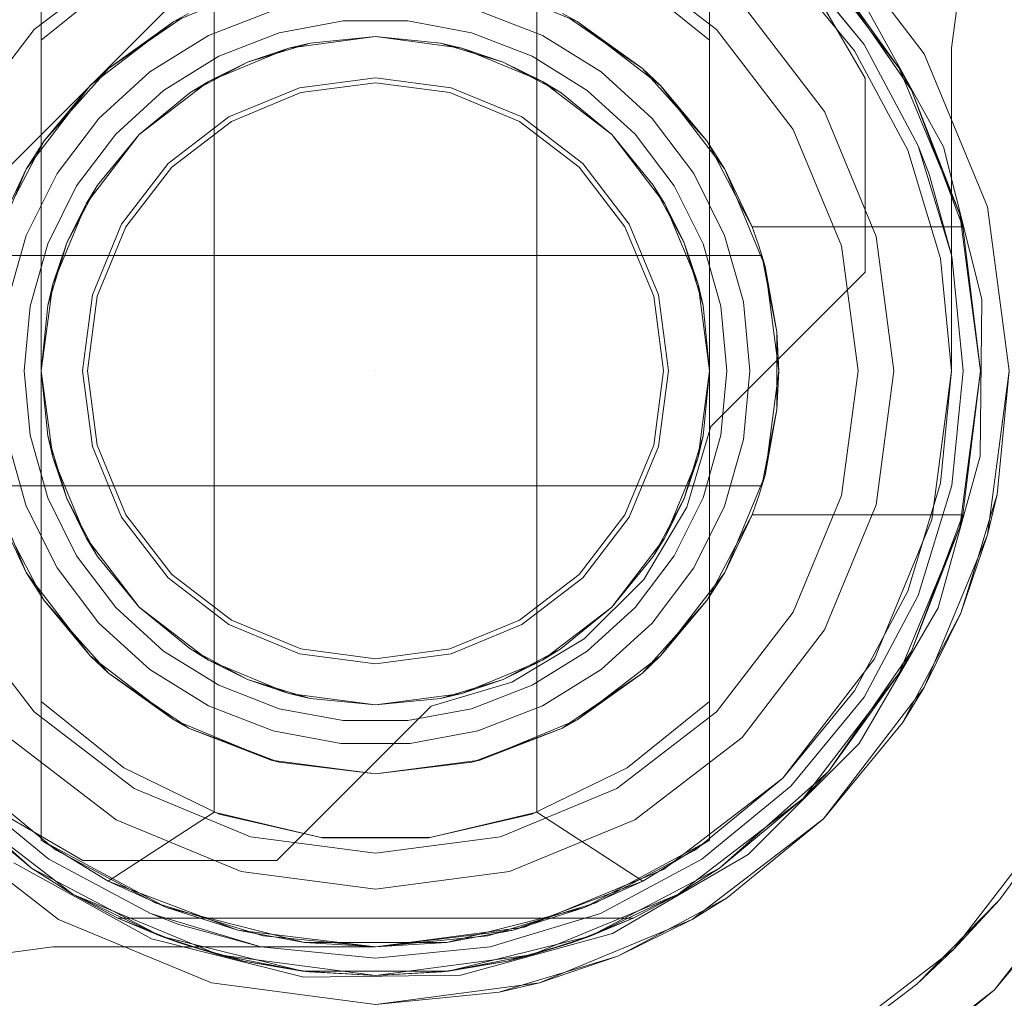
# Model space of a CAD drawing. Extents: x -740 to 300, y 62 to 1112.
# Tile 159 of 187: x 146.073 to 146.207, y 606.303 to 606.435. Entities that reach past the tile are written whole.
import ezdxf

# ---------------------------------------------------------------- set-up
doc = ezdxf.new("R2010")
doc.units = 0
doc.layers.get('0').update_dxf_attribs({"lineweight": 13})
doc.layers.add('ConnectionPoints-A06CPVDOL0', color=7, linetype='Continuous', lineweight=50)

# ---------------------------------------------------------------- blocks, each defined once
blk = doc.blocks.new('Referenz-A06CPVDQL0')
at = {"color": 251, "linetype": 'ByBlock', "lineweight": 13, "ltscale": 0.13, "true_color": 0x636363}
for p, q in [((146.03869, 606.38256), (146.12664, 606.47051)), ((146.03869, 606.38256), (146.12664, 606.47051)), ((146.17336, 606.45229), (146.18773, 606.42755)), ((146.17336, 606.45229), (146.18773, 606.42755)), ((146.19576, 606.43083), (146.1821, 606.44863)), ((146.20148, 606.44698), (146.19946, 606.43161)), ((146.19946, 606.43161), (146.20148, 606.44698)), ((146.19838, 606.41823), (146.18808, 606.43688)), ((146.19946, 606.43161), (146.19946, 606.38786)), ((146.19946, 606.38786), (146.19946, 606.43161)), ((146.19946, 606.43161), (146.19946, 606.43161)), ((146.20434, 606.41011), (146.19576, 606.43083)), ((146.18773, 606.42755), (146.18773, 606.40123)), ((146.18773, 606.42755), (146.18773, 606.40123)), ((146.18773, 606.42755), (146.18773, 606.42755)), ((146.20357, 606.39757), (146.19838, 606.41823)), ((146.20727, 606.38786), (146.20434, 606.41011)), ((146.18773, 606.40123), (146.1668, 606.3803)), ((146.18773, 606.40123), (146.1668, 606.3803)), ((146.18773, 606.40123), (146.18773, 606.40123)), ((146.20333, 606.37627), (146.20357, 606.39757)), ((146.19946, 606.38786), (146.1968, 606.36764)), ((146.1968, 606.36764), (146.19946, 606.38786)), ((146.19946, 606.38786), (146.19946, 606.38786)), ((146.20434, 606.36562), (146.20727, 606.38786)), ((146.1668, 606.3803), (146.16355, 606.36936)), ((146.1668, 606.3803), (146.16355, 606.36936)), ((146.1668, 606.3803), (146.1668, 606.3803)), ((146.19766, 606.35573), (146.20333, 606.37627)), ((146.16355, 606.36936), (146.15771, 606.35956)), ((146.16355, 606.36936), (146.15771, 606.35956)), ((146.1968, 606.36764), (146.18899, 606.3488)), ((146.18899, 606.3488), (146.1968, 606.36764)), ((146.19576, 606.34489), (146.20434, 606.36562)), ((146.15771, 606.35956), (146.14964, 606.35149)), ((146.15771, 606.35956), (146.14964, 606.35149)), ((146.18694, 606.33732), (146.19766, 606.35573)), ((146.14964, 606.35149), (146.13984, 606.34565)), ((146.14964, 606.35149), (146.13984, 606.34565)), ((146.18899, 606.3488), (146.17658, 606.33262)), ((146.17658, 606.33262), (146.18899, 606.3488)), ((146.13984, 606.34565), (146.1289, 606.34239)), ((146.13984, 606.34565), (146.1289, 606.34239)), ((146.1821, 606.3271), (146.19576, 606.34489)), ((146.1289, 606.34239), (146.10796, 606.32146)), ((146.1289, 606.34239), (146.10796, 606.32146)), ((146.1289, 606.34239), (146.1289, 606.34239)), ((146.17187, 606.32226), (146.18694, 606.33732)), ((146.08165, 606.32146), (146.05691, 606.33583)), ((146.08165, 606.32146), (146.05691, 606.33583)), ((146.17658, 606.33262), (146.1604, 606.3202)), ((146.1604, 606.3202), (146.17658, 606.33262)), ((146.22417, 606.32849), (146.2053, 606.30389)), ((146.06057, 606.3271), (146.07836, 606.31344)), ((146.1643, 606.31344), (146.1821, 606.3271)), ((146.15346, 606.31154), (146.17187, 606.32226)), ((146.2053, 606.30389), (146.22007, 606.32189)), ((146.07231, 606.32112), (146.09096, 606.31082)), ((146.10796, 606.32146), (146.08165, 606.32146)), ((146.08165, 606.32146), (146.08165, 606.32146)), ((146.10796, 606.32146), (146.08165, 606.32146)), ((146.10796, 606.32146), (146.10796, 606.32146)), ((146.1604, 606.3202), (146.14155, 606.3124)), ((146.14155, 606.3124), (146.1604, 606.3202)), ((146.07836, 606.31344), (146.09909, 606.30485)), ((146.14357, 606.30485), (146.1643, 606.31344)), ((146.14155, 606.3124), (146.12133, 606.30974)), ((146.12133, 606.30974), (146.14155, 606.3124)), ((146.13293, 606.30587), (146.15346, 606.31154)), ((146.09096, 606.31082), (146.11162, 606.30562)), ((146.06222, 606.30771), (146.07758, 606.30974)), ((146.07758, 606.30974), (146.06222, 606.30771)), ((146.07758, 606.30974), (146.07758, 606.30974)), ((146.12133, 606.30974), (146.07758, 606.30974)), ((146.07758, 606.30974), (146.12133, 606.30974)), ((146.12133, 606.30974), (146.12133, 606.30974)), ((146.11162, 606.30562), (146.13293, 606.30587)), ((146.09909, 606.30485), (146.12133, 606.30193)), ((146.12133, 606.30193), (146.14357, 606.30485)), ((146.2053, 606.30389), (146.18071, 606.28502)), ((146.18731, 606.28913), (146.2053, 606.30389))]:
    blk.add_line(p, q, dxfattribs=at)
at = {"color": 7, "linetype": 'ByBlock', "lineweight": 13, "ltscale": 0.13}
for p, q in [((146.07602, 606.4515), (146.07602, 606.43271)), ((146.07602, 606.32422), (146.07602, 606.4515)), ((146.16665, 606.43271), (146.16665, 606.4515)), ((146.16665, 606.4515), (146.16665, 606.32422)), ((146.09946, 606.44774), (146.09946, 606.32798)), ((146.14321, 606.32798), (146.14321, 606.44774)), ((146.17934, 606.44587), (146.19237, 606.42888)), ((146.19237, 606.42888), (146.17934, 606.44587)), ((146.19237, 606.42888), (146.18278, 606.44221)), ((146.18278, 606.44221), (146.19401, 606.42591)), ((146.19237, 606.42888), (146.18278, 606.44221)), ((146.19401, 606.42591), (146.18278, 606.44221)), ((146.08721, 606.44171), (146.07602, 606.43271)), ((146.09399, 606.43522), (146.10718, 606.44069)), ((146.13549, 606.44069), (146.14868, 606.43522)), ((146.16665, 606.43271), (146.15545, 606.44171)), ((146.10744, 606.43671), (146.0987, 606.43332)), ((146.14397, 606.43332), (146.13523, 606.43671)), ((146.09053, 606.43257), (146.09499, 606.43564)), ((146.09597, 606.43631), (146.09399, 606.43522)), ((146.10829, 606.4337), (146.11694, 606.43532)), ((146.10829, 606.4337), (146.11694, 606.43532)), ((146.11694, 606.43532), (146.12573, 606.43532)), ((146.11694, 606.43532), (146.12573, 606.43532)), ((146.12573, 606.43532), (146.13437, 606.4337)), ((146.12573, 606.43532), (146.13437, 606.4337)), ((146.14868, 606.43522), (146.14669, 606.43631)), ((146.14768, 606.43564), (146.15214, 606.43257)), ((146.08266, 606.42653), (146.09399, 606.43522)), ((146.09399, 606.43522), (146.08513, 606.42886)), ((146.14868, 606.43522), (146.16, 606.42653)), ((146.15753, 606.42886), (146.14868, 606.43522)), ((146.07602, 606.43271), (146.07602, 606.4052)), ((146.0987, 606.43332), (146.09073, 606.42839)), ((146.10009, 606.43052), (146.10829, 606.4337)), ((146.10009, 606.43052), (146.10829, 606.4337)), ((146.1096, 606.43163), (146.12133, 606.43318)), ((146.1096, 606.43163), (146.12133, 606.43318)), ((146.1096, 606.43163), (146.12133, 606.43318)), ((146.12133, 606.43318), (146.11249, 606.4323)), ((146.11249, 606.4323), (146.12133, 606.43318)), ((146.12133, 606.43318), (146.13306, 606.43163)), ((146.13017, 606.4323), (146.12133, 606.43318)), ((146.12133, 606.43318), (146.13017, 606.4323)), ((146.12133, 606.43318), (146.13306, 606.43163)), ((146.12133, 606.43318), (146.13306, 606.43163)), ((146.13437, 606.4337), (146.14257, 606.43052)), ((146.13437, 606.4337), (146.14257, 606.43052)), ((146.15194, 606.42839), (146.14397, 606.43332)), ((146.16665, 606.38786), (146.16665, 606.43271)), ((146.08513, 606.42886), (146.09053, 606.43257)), ((146.09868, 606.4271), (146.1096, 606.43163)), ((146.09868, 606.4271), (146.1096, 606.43163)), ((146.09868, 606.4271), (146.1096, 606.43163)), ((146.10399, 606.42973), (146.11249, 606.4323)), ((146.1096, 606.43163), (146.10399, 606.42973)), ((146.11249, 606.4323), (146.1096, 606.43163)), ((146.13306, 606.43163), (146.13017, 606.4323)), ((146.13017, 606.4323), (146.13867, 606.42973)), ((146.13867, 606.42973), (146.13306, 606.43163)), ((146.13306, 606.43163), (146.14399, 606.4271)), ((146.13306, 606.43163), (146.14399, 606.4271)), ((146.13306, 606.43163), (146.14399, 606.4271)), ((146.15214, 606.43257), (146.15753, 606.42886)), ((146.09261, 606.42589), (146.10009, 606.43052)), ((146.09261, 606.42589), (146.10009, 606.43052)), ((146.14257, 606.43052), (146.15005, 606.42589)), ((146.14257, 606.43052), (146.15005, 606.42589)), ((146.08513, 606.42886), (146.08266, 606.42653)), ((146.08394, 606.42751), (146.08513, 606.42886)), ((146.09616, 606.42554), (146.10399, 606.42973)), ((146.10399, 606.42973), (146.09868, 606.4271)), ((146.14399, 606.4271), (146.13867, 606.42973)), ((146.13867, 606.42973), (146.14651, 606.42554)), ((146.15753, 606.42886), (146.15872, 606.42751)), ((146.16, 606.42653), (146.15753, 606.42886)), ((146.19401, 606.42591), (146.19237, 606.42888)), ((146.19237, 606.42888), (146.20057, 606.40909)), ((146.19401, 606.42591), (146.19237, 606.42888)), ((146.20057, 606.40909), (146.19237, 606.42888)), ((146.08011, 606.42321), (146.08394, 606.42751)), ((146.09073, 606.42839), (146.0838, 606.42207)), ((146.15886, 606.42207), (146.15194, 606.42839)), ((146.15872, 606.42751), (146.16256, 606.42321)), ((146.07397, 606.41521), (146.08266, 606.42653)), ((146.08266, 606.42653), (146.07639, 606.41903)), ((146.08929, 606.4199), (146.09868, 606.4271)), ((146.08929, 606.4199), (146.09868, 606.4271)), ((146.08929, 606.4199), (146.09868, 606.4271)), ((146.09868, 606.4271), (146.09616, 606.42554)), ((146.14651, 606.42554), (146.14399, 606.4271)), ((146.14399, 606.4271), (146.15337, 606.4199)), ((146.14399, 606.4271), (146.15337, 606.4199)), ((146.14399, 606.4271), (146.15337, 606.4199)), ((146.16, 606.42653), (146.16869, 606.41521)), ((146.16627, 606.41903), (146.16, 606.42653)), ((146.08611, 606.41997), (146.09261, 606.42589)), ((146.08611, 606.41997), (146.09261, 606.42589)), ((146.09616, 606.42554), (146.08929, 606.4199)), ((146.08929, 606.4199), (146.09616, 606.42554)), ((146.15337, 606.4199), (146.14651, 606.42554)), ((146.14651, 606.42554), (146.15337, 606.4199)), ((146.15005, 606.42589), (146.15655, 606.41997)), ((146.15005, 606.42589), (146.15655, 606.41997)), ((146.20057, 606.40909), (146.19401, 606.42591)), ((146.19401, 606.42591), (146.201, 606.40739)), ((146.20057, 606.40909), (146.19401, 606.42591)), ((146.201, 606.40739), (146.19401, 606.42591)), ((146.07639, 606.41903), (146.08011, 606.42321)), ((146.0838, 606.42207), (146.07816, 606.4146)), ((146.16451, 606.4146), (146.15886, 606.42207)), ((146.16256, 606.42321), (146.16627, 606.41903)), ((146.08081, 606.41295), (146.08611, 606.41997)), ((146.08081, 606.41295), (146.08611, 606.41997)), ((146.08209, 606.41052), (146.08929, 606.4199)), ((146.08209, 606.41052), (146.08929, 606.4199)), ((146.08209, 606.41052), (146.08929, 606.4199)), ((146.08929, 606.4199), (146.08366, 606.41304)), ((146.08366, 606.41304), (146.08929, 606.4199)), ((146.15337, 606.4199), (146.16057, 606.41052)), ((146.15901, 606.41304), (146.15337, 606.4199)), ((146.15337, 606.4199), (146.15901, 606.41304)), ((146.15337, 606.4199), (146.16057, 606.41052)), ((146.15337, 606.4199), (146.16057, 606.41052)), ((146.15655, 606.41997), (146.16185, 606.41295)), ((146.15655, 606.41997), (146.16185, 606.41295)), ((146.07639, 606.41903), (146.07397, 606.41521)), ((146.07527, 606.4169), (146.07639, 606.41903)), ((146.16627, 606.41903), (146.1674, 606.4169)), ((146.16869, 606.41521), (146.16627, 606.41903)), ((146.0725, 606.41165), (146.07527, 606.4169)), ((146.1674, 606.4169), (146.17017, 606.41165)), ((146.06851, 606.40202), (146.07397, 606.41521)), ((146.07397, 606.41521), (146.07025, 606.40739)), ((146.07816, 606.4146), (146.07398, 606.40621)), ((146.16868, 606.40621), (146.16451, 606.4146)), ((146.16869, 606.41521), (146.17416, 606.40202)), ((146.17241, 606.40739), (146.16869, 606.41521)), ((146.07689, 606.40508), (146.08081, 606.41295)), ((146.07689, 606.40508), (146.08081, 606.41295)), ((146.07947, 606.4052), (146.08366, 606.41304)), ((146.08366, 606.41304), (146.08209, 606.41052)), ((146.16057, 606.41052), (146.15901, 606.41304)), ((146.15901, 606.41304), (146.1632, 606.4052)), ((146.16185, 606.41295), (146.16577, 606.40508)), ((146.16185, 606.41295), (146.16577, 606.40508)), ((146.17017, 606.41165), (146.17241, 606.40739)), ((146.07756, 606.39959), (146.08209, 606.41052)), ((146.07756, 606.39959), (146.08209, 606.41052)), ((146.07756, 606.39959), (146.08209, 606.41052)), ((146.08209, 606.41052), (146.07947, 606.4052)), ((146.1632, 606.4052), (146.16057, 606.41052)), ((146.16057, 606.41052), (146.1651, 606.39959)), ((146.16057, 606.41052), (146.1651, 606.39959)), ((146.16057, 606.41052), (146.1651, 606.39959)), ((146.201, 606.40739), (146.20057, 606.40909)), ((146.201, 606.40739), (146.20057, 606.40909)), ((146.20057, 606.40909), (146.20336, 606.38786)), ((146.20336, 606.38786), (146.20057, 606.40909)), ((146.17289, 606.4061), (146.17241, 606.40739)), ((146.17241, 606.40739), (146.201, 606.40739)), ((146.17241, 606.40739), (146.201, 606.40739)), ((146.17241, 606.40739), (146.17241, 606.40739)), ((146.20336, 606.38786), (146.201, 606.40739)), ((146.201, 606.40739), (146.201, 606.40739)), ((146.07398, 606.40621), (146.07142, 606.39719)), ((146.17125, 606.39719), (146.16868, 606.40621)), ((146.17333, 606.4048), (146.17289, 606.4061)), ((146.07449, 606.39662), (146.07689, 606.40508)), ((146.07449, 606.39662), (146.07689, 606.40508)), ((146.07602, 606.4052), (146.07602, 606.3967)), ((146.07689, 606.3967), (146.07947, 606.4052)), ((146.07947, 606.4052), (146.07756, 606.39959)), ((146.1651, 606.39959), (146.1632, 606.4052)), ((146.1632, 606.4052), (146.16577, 606.3967)), ((146.16577, 606.40508), (146.16818, 606.39662)), ((146.16577, 606.40508), (146.16818, 606.39662)), ((146.17374, 606.40349), (146.17333, 606.4048)), ((146.17374, 606.40349), (146.06892, 606.40349)), ((146.06912, 606.40349), (146.17355, 606.40349)), ((146.17355, 606.40349), (146.17374, 606.40349)), ((146.17577, 606.39314), (146.17374, 606.40349)), ((146.17374, 606.40349), (146.17391, 606.4026)), ((146.17416, 606.40202), (146.17374, 606.40349)), ((146.17374, 606.40349), (146.17374, 606.40349)), ((146.17391, 606.4026), (146.17442, 606.40001)), ((146.17416, 606.40202), (146.17602, 606.38786)), ((146.17577, 606.39314), (146.17416, 606.40202)), ((146.07602, 606.38786), (146.07756, 606.39959)), ((146.07602, 606.38786), (146.07756, 606.39959)), ((146.07602, 606.38786), (146.07756, 606.39959)), ((146.07756, 606.39959), (146.07689, 606.3967)), ((146.16577, 606.3967), (146.1651, 606.39959)), ((146.1651, 606.39959), (146.16665, 606.38786)), ((146.1651, 606.39959), (146.16665, 606.38786)), ((146.1651, 606.39959), (146.16665, 606.38786)), ((146.17442, 606.40001), (146.17577, 606.39314)), ((146.07368, 606.38786), (146.07449, 606.39662)), ((146.07368, 606.38786), (146.07449, 606.39662)), ((146.07689, 606.3967), (146.07602, 606.38786)), ((146.07602, 606.38786), (146.07689, 606.3967)), ((146.07602, 606.3967), (146.07602, 606.38786)), ((146.16665, 606.38786), (146.16577, 606.3967)), ((146.16577, 606.3967), (146.16665, 606.38786)), ((146.16818, 606.39662), (146.16899, 606.38786)), ((146.16818, 606.39662), (146.16899, 606.38786)), ((146.17211, 606.38786), (146.17125, 606.39719)), ((146.17577, 606.3898), (146.17577, 606.39314)), ((146.17602, 606.38786), (146.17577, 606.39314)), ((146.17577, 606.38593), (146.17577, 606.3898)), ((146.07449, 606.37911), (146.07368, 606.38786)), ((146.07449, 606.37911), (146.07368, 606.38786)), ((146.07756, 606.37614), (146.07602, 606.38786)), ((146.07602, 606.38786), (146.07689, 606.37902)), ((146.07756, 606.37614), (146.07602, 606.38786)), ((146.07602, 606.38786), (146.07602, 606.34302)), ((146.07689, 606.37902), (146.07602, 606.38786)), ((146.07756, 606.37614), (146.07602, 606.38786)), ((146.16665, 606.38786), (146.1651, 606.37614)), ((146.16665, 606.38786), (146.1651, 606.37614)), ((146.16665, 606.38786), (146.1651, 606.37614)), ((146.16577, 606.37902), (146.16665, 606.38786)), ((146.16665, 606.38786), (146.16577, 606.37902)), ((146.16665, 606.37902), (146.16665, 606.38786)), ((146.16899, 606.38786), (146.16818, 606.37911)), ((146.16899, 606.38786), (146.16818, 606.37911)), ((146.17125, 606.37853), (146.17211, 606.38786)), ((146.17602, 606.38786), (146.17416, 606.37371)), ((146.17577, 606.38259), (146.17602, 606.38786)), ((146.20336, 606.38786), (146.20057, 606.36663)), ((146.20057, 606.36663), (146.20336, 606.38786)), ((146.201, 606.36833), (146.20336, 606.38786)), ((146.17577, 606.38259), (146.17577, 606.38593)), ((146.17374, 606.37224), (146.17577, 606.38259)), ((146.17416, 606.37371), (146.17577, 606.38259)), ((146.17577, 606.38259), (146.17442, 606.37572)), ((146.07142, 606.37853), (146.07398, 606.36952)), ((146.07689, 606.37065), (146.07449, 606.37911)), ((146.07689, 606.37065), (146.07449, 606.37911)), ((146.07689, 606.37902), (146.07756, 606.37614)), ((146.07947, 606.37052), (146.07689, 606.37902)), ((146.16577, 606.37902), (146.1632, 606.37052)), ((146.1651, 606.37614), (146.16577, 606.37902)), ((146.16818, 606.37911), (146.16577, 606.37065)), ((146.16818, 606.37911), (146.16577, 606.37065)), ((146.16665, 606.37052), (146.16665, 606.37902)), ((146.16868, 606.36952), (146.17125, 606.37853)), ((146.08209, 606.36521), (146.07756, 606.37614)), ((146.07756, 606.37614), (146.07947, 606.37052)), ((146.08209, 606.36521), (146.07756, 606.37614)), ((146.08209, 606.36521), (146.07756, 606.37614)), ((146.1651, 606.37614), (146.16057, 606.36521)), ((146.1651, 606.37614), (146.16057, 606.36521)), ((146.1651, 606.37614), (146.16057, 606.36521)), ((146.1632, 606.37052), (146.1651, 606.37614)), ((146.17442, 606.37572), (146.17391, 606.37312)), ((146.07397, 606.36052), (146.06851, 606.37371)), ((146.17416, 606.37371), (146.16869, 606.36052)), ((146.17374, 606.37224), (146.17416, 606.37371)), ((146.17391, 606.37312), (146.17374, 606.37224)), ((146.06892, 606.37224), (146.17374, 606.37224)), ((146.17355, 606.37224), (146.06912, 606.37224)), ((146.17333, 606.37092), (146.17374, 606.37224)), ((146.17374, 606.37224), (146.17355, 606.37224)), ((146.17374, 606.37224), (146.17374, 606.37224)), ((146.08081, 606.36278), (146.07689, 606.37065)), ((146.08081, 606.36278), (146.07689, 606.37065)), ((146.07947, 606.37052), (146.08209, 606.36521)), ((146.08366, 606.36269), (146.07947, 606.37052)), ((146.1632, 606.37052), (146.15901, 606.36269)), ((146.16057, 606.36521), (146.1632, 606.37052)), ((146.16577, 606.37065), (146.16185, 606.36278)), ((146.16577, 606.37065), (146.16185, 606.36278)), ((146.16665, 606.34302), (146.16665, 606.37052)), ((146.17289, 606.36962), (146.17333, 606.37092)), ((146.07398, 606.36952), (146.07816, 606.36113)), ((146.16451, 606.36113), (146.16868, 606.36952)), ((146.17241, 606.36833), (146.17289, 606.36962)), ((146.07025, 606.36833), (146.07397, 606.36052)), ((146.16869, 606.36052), (146.17241, 606.36833)), ((146.17241, 606.36833), (146.17017, 606.36408)), ((146.201, 606.36833), (146.17241, 606.36833)), ((146.17241, 606.36833), (146.201, 606.36833)), ((146.17241, 606.36833), (146.17241, 606.36833)), ((146.201, 606.36833), (146.19401, 606.34982)), ((146.19401, 606.34982), (146.201, 606.36833)), ((146.20057, 606.36663), (146.201, 606.36833)), ((146.20057, 606.36663), (146.201, 606.36833)), ((146.201, 606.36833), (146.201, 606.36833)), ((146.20057, 606.36663), (146.19237, 606.34685)), ((146.19237, 606.34685), (146.20057, 606.36663)), ((146.19401, 606.34982), (146.20057, 606.36663)), ((146.19401, 606.34982), (146.20057, 606.36663)), ((146.08929, 606.35582), (146.08209, 606.36521)), ((146.08209, 606.36521), (146.08366, 606.36269)), ((146.08929, 606.35582), (146.08209, 606.36521)), ((146.08929, 606.35582), (146.08209, 606.36521)), ((146.16057, 606.36521), (146.15337, 606.35582)), ((146.16057, 606.36521), (146.15337, 606.35582)), ((146.16057, 606.36521), (146.15337, 606.35582)), ((146.15901, 606.36269), (146.16057, 606.36521)), ((146.07527, 606.35883), (146.0725, 606.36408)), ((146.17017, 606.36408), (146.1674, 606.35883)), ((146.08611, 606.35576), (146.08081, 606.36278)), ((146.08611, 606.35576), (146.08081, 606.36278)), ((146.08366, 606.36269), (146.08929, 606.35582)), ((146.08929, 606.35582), (146.08366, 606.36269)), ((146.15337, 606.35582), (146.15901, 606.36269)), ((146.15901, 606.36269), (146.15337, 606.35582)), ((146.16185, 606.36278), (146.15655, 606.35576)), ((146.16185, 606.36278), (146.15655, 606.35576)), ((146.07816, 606.36113), (146.0838, 606.35365)), ((146.15886, 606.35365), (146.16451, 606.36113)), ((146.08266, 606.34919), (146.07397, 606.36052)), ((146.07397, 606.36052), (146.07639, 606.3567)), ((146.16869, 606.36052), (146.16, 606.34919)), ((146.16627, 606.3567), (146.16869, 606.36052)), ((146.07639, 606.3567), (146.07527, 606.35883)), ((146.1674, 606.35883), (146.16627, 606.3567)), ((146.08011, 606.35252), (146.07639, 606.3567)), ((146.07639, 606.3567), (146.08266, 606.34919)), ((146.16, 606.34919), (146.16627, 606.3567)), ((146.16627, 606.3567), (146.16256, 606.35252)), ((146.09261, 606.34983), (146.08611, 606.35576)), ((146.09261, 606.34983), (146.08611, 606.35576)), ((146.08929, 606.35582), (146.09616, 606.35019)), ((146.09868, 606.34862), (146.08929, 606.35582)), ((146.09868, 606.34862), (146.08929, 606.35582)), ((146.09616, 606.35019), (146.08929, 606.35582)), ((146.09868, 606.34862), (146.08929, 606.35582)), ((146.15337, 606.35582), (146.14399, 606.34862)), ((146.15337, 606.35582), (146.14399, 606.34862)), ((146.15337, 606.35582), (146.14399, 606.34862)), ((146.14651, 606.35019), (146.15337, 606.35582)), ((146.15337, 606.35582), (146.14651, 606.35019)), ((146.15655, 606.35576), (146.15005, 606.34983)), ((146.15655, 606.35576), (146.15005, 606.34983)), ((146.08394, 606.34821), (146.08011, 606.35252)), ((146.0838, 606.35365), (146.09073, 606.34734)), ((146.15194, 606.34734), (146.15886, 606.35365)), ((146.16256, 606.35252), (146.15872, 606.34821)), ((146.09616, 606.35019), (146.09868, 606.34862)), ((146.10399, 606.346), (146.09616, 606.35019)), ((146.14651, 606.35019), (146.13867, 606.346)), ((146.14399, 606.34862), (146.14651, 606.35019)), ((146.09399, 606.3405), (146.08266, 606.34919)), ((146.08266, 606.34919), (146.08513, 606.34687)), ((146.10009, 606.3452), (146.09261, 606.34983)), ((146.10009, 606.3452), (146.09261, 606.34983)), ((146.1096, 606.34409), (146.09868, 606.34862)), ((146.09868, 606.34862), (146.10399, 606.346)), ((146.1096, 606.34409), (146.09868, 606.34862)), ((146.1096, 606.34409), (146.09868, 606.34862)), ((146.14399, 606.34862), (146.13306, 606.34409)), ((146.14399, 606.34862), (146.13306, 606.34409)), ((146.14399, 606.34862), (146.13306, 606.34409)), ((146.13867, 606.346), (146.14399, 606.34862)), ((146.15005, 606.34983), (146.14257, 606.3452)), ((146.15005, 606.34983), (146.14257, 606.3452)), ((146.16, 606.34919), (146.14868, 606.3405)), ((146.15753, 606.34687), (146.16, 606.34919)), ((146.19401, 606.34982), (146.18278, 606.33352)), ((146.18278, 606.33352), (146.19401, 606.34982)), ((146.19237, 606.34685), (146.19401, 606.34982)), ((146.19237, 606.34685), (146.19401, 606.34982)), ((146.08513, 606.34687), (146.08394, 606.34821)), ((146.09073, 606.34734), (146.0987, 606.34241)), ((146.14397, 606.34241), (146.15194, 606.34734)), ((146.15872, 606.34821), (146.15753, 606.34687)), ((146.09053, 606.34316), (146.08513, 606.34687)), ((146.08513, 606.34687), (146.09399, 606.3405)), ((146.10399, 606.346), (146.1096, 606.34409)), ((146.11249, 606.34342), (146.10399, 606.346)), ((146.13867, 606.346), (146.13017, 606.34342)), ((146.13306, 606.34409), (146.13867, 606.346)), ((146.14868, 606.3405), (146.15753, 606.34687)), ((146.15753, 606.34687), (146.15214, 606.34316)), ((146.19237, 606.34685), (146.17934, 606.32986)), ((146.17934, 606.32986), (146.19237, 606.34685)), ((146.18278, 606.33352), (146.19237, 606.34685)), ((146.18278, 606.33352), (146.19237, 606.34685)), ((146.10829, 606.34203), (146.10009, 606.3452)), ((146.10829, 606.34203), (146.10009, 606.3452)), ((146.14257, 606.3452), (146.13437, 606.34203)), ((146.14257, 606.3452), (146.13437, 606.34203)), ((146.12133, 606.34255), (146.1096, 606.34409)), ((146.1096, 606.34409), (146.11249, 606.34342)), ((146.12133, 606.34255), (146.1096, 606.34409)), ((146.12133, 606.34255), (146.1096, 606.34409)), ((146.11249, 606.34342), (146.12133, 606.34255)), ((146.12133, 606.34255), (146.11249, 606.34342)), ((146.13306, 606.34409), (146.12133, 606.34255)), ((146.13306, 606.34409), (146.12133, 606.34255)), ((146.13306, 606.34409), (146.12133, 606.34255)), ((146.12133, 606.34255), (146.13017, 606.34342)), ((146.13017, 606.34342), (146.12133, 606.34255)), ((146.13017, 606.34342), (146.13306, 606.34409)), ((146.07602, 606.34302), (146.07602, 606.32422)), ((146.08721, 606.33401), (146.07602, 606.34302)), ((146.09499, 606.34009), (146.09053, 606.34316)), ((146.0987, 606.34241), (146.10744, 606.33902)), ((146.11694, 606.34041), (146.10829, 606.34203)), ((146.11694, 606.34041), (146.10829, 606.34203)), ((146.13437, 606.34203), (146.12573, 606.34041)), ((146.13437, 606.34203), (146.12573, 606.34041)), ((146.13523, 606.33902), (146.14397, 606.34241)), ((146.15214, 606.34316), (146.14768, 606.34009)), ((146.16665, 606.34302), (146.15545, 606.33401)), ((146.16665, 606.32422), (146.16665, 606.34302)), ((146.10718, 606.33504), (146.09399, 606.3405)), ((146.09399, 606.3405), (146.09597, 606.33941)), ((146.14868, 606.3405), (146.13549, 606.33504)), ((146.14669, 606.33941), (146.14868, 606.3405)), ((146.09597, 606.33941), (146.09499, 606.34009)), ((146.10347, 606.33657), (146.09597, 606.33941)), ((146.09597, 606.33941), (146.10718, 606.33504)), ((146.12573, 606.34041), (146.11694, 606.34041)), ((146.12573, 606.34041), (146.11694, 606.34041)), ((146.13549, 606.33504), (146.14669, 606.33941)), ((146.14669, 606.33941), (146.13919, 606.33657)), ((146.14768, 606.34009), (146.14669, 606.33941)), ((146.10744, 606.33902), (146.11665, 606.3373)), ((146.12602, 606.3373), (146.13523, 606.33902)), ((146.10772, 606.33497), (146.10347, 606.33657)), ((146.11665, 606.3373), (146.12602, 606.3373)), ((146.13919, 606.33657), (146.13495, 606.33497)), ((146.10014, 606.32774), (146.08721, 606.33401)), ((146.12133, 606.33318), (146.10718, 606.33504)), ((146.10718, 606.33504), (146.10827, 606.33476)), ((146.10827, 606.33476), (146.10772, 606.33497)), ((146.10827, 606.33476), (146.12133, 606.33318)), ((146.13549, 606.33504), (146.12133, 606.33318)), ((146.12133, 606.33318), (146.13439, 606.33476)), ((146.13439, 606.33476), (146.13549, 606.33504)), ((146.13495, 606.33497), (146.13439, 606.33476)), ((146.15545, 606.33401), (146.14252, 606.32774)), ((146.0747, 606.32038), (146.05989, 606.33352)), ((146.05989, 606.33352), (146.0747, 606.32038)), ((146.18278, 606.33352), (146.16797, 606.32038)), ((146.16797, 606.32038), (146.18278, 606.33352)), ((146.17934, 606.32986), (146.18278, 606.33352)), ((146.17934, 606.32986), (146.18278, 606.33352)), ((146.06333, 606.32986), (146.0747, 606.32038)), ((146.08032, 606.31682), (146.06333, 606.32986)), ((146.06333, 606.32986), (146.0747, 606.32038)), ((146.06333, 606.32986), (146.08032, 606.31682)), ((146.17934, 606.32986), (146.16235, 606.31682)), ((146.16235, 606.31682), (146.17934, 606.32986)), ((146.16797, 606.32038), (146.17934, 606.32986)), ((146.16797, 606.32038), (146.17934, 606.32986)), ((146.09946, 606.32798), (146.08508, 606.31866)), ((146.11391, 606.32455), (146.09946, 606.32798)), ((146.11415, 606.32452), (146.10014, 606.32774)), ((146.14252, 606.32774), (146.12852, 606.32452)), ((146.14321, 606.32798), (146.12876, 606.32455)), ((146.15758, 606.31866), (146.14321, 606.32798)), ((146.12876, 606.32455), (146.11391, 606.32455)), ((146.12852, 606.32452), (146.11415, 606.32452)), ((146.07602, 606.32422), (146.08508, 606.31866)), ((146.09299, 606.31506), (146.07602, 606.32422)), ((146.08508, 606.31866), (146.07602, 606.32422)), ((146.07602, 606.32422), (146.07602, 606.32422)), ((146.16665, 606.32422), (146.14967, 606.31506)), ((146.15758, 606.31866), (146.16665, 606.32422)), ((146.16665, 606.32422), (146.15758, 606.31866)), ((146.16665, 606.32422), (146.16665, 606.32422)), ((146.0747, 606.32038), (146.08032, 606.31682)), ((146.09222, 606.31117), (146.0747, 606.32038)), ((146.0747, 606.32038), (146.08032, 606.31682)), ((146.0747, 606.32038), (146.09222, 606.31117)), ((146.16797, 606.32038), (146.15045, 606.31117)), ((146.15045, 606.31117), (146.16797, 606.32038)), ((146.16235, 606.31682), (146.16797, 606.32038)), ((146.16235, 606.31682), (146.16797, 606.32038)), ((146.08508, 606.31866), (146.09299, 606.31506)), ((146.08508, 606.31866), (146.10267, 606.312)), ((146.14, 606.312), (146.15758, 606.31866)), ((146.14967, 606.31506), (146.15758, 606.31866)), ((146.08032, 606.31682), (146.08639, 606.31364)), ((146.1001, 606.30863), (146.08032, 606.31682)), ((146.08032, 606.31682), (146.09222, 606.31117)), ((146.08032, 606.31682), (146.1001, 606.30863)), ((146.16235, 606.31682), (146.14256, 606.30863)), ((146.14256, 606.30863), (146.16235, 606.31682)), ((146.15045, 606.31117), (146.16235, 606.31682)), ((146.15627, 606.31364), (146.16235, 606.31682)), ((146.11169, 606.31034), (146.09299, 606.31506)), ((146.09299, 606.31506), (146.10267, 606.312)), ((146.14967, 606.31506), (146.13098, 606.31034)), ((146.14, 606.312), (146.14967, 606.31506)), ((146.08639, 606.31364), (146.09222, 606.31117)), ((146.08639, 606.31364), (146.09475, 606.31026)), ((146.15627, 606.31364), (146.08639, 606.31364)), ((146.08639, 606.31364), (146.08639, 606.31364)), ((146.08639, 606.31364), (146.09475, 606.31026)), ((146.15627, 606.31364), (146.08639, 606.31364)), ((146.14791, 606.31026), (146.15627, 606.31364)), ((146.14791, 606.31026), (146.15627, 606.31364)), ((146.15045, 606.31117), (146.15627, 606.31364)), ((146.15627, 606.31364), (146.15627, 606.31364)), ((146.09222, 606.31117), (146.09475, 606.31026)), ((146.11144, 606.30643), (146.09222, 606.31117)), ((146.09222, 606.31117), (146.1001, 606.30863)), ((146.09222, 606.31117), (146.11144, 606.30643)), ((146.10267, 606.312), (146.11169, 606.31034)), ((146.10267, 606.312), (146.12133, 606.30974)), ((146.12133, 606.30974), (146.14, 606.312)), ((146.13098, 606.31034), (146.14, 606.312)), ((146.15045, 606.31117), (146.13123, 606.30643)), ((146.13123, 606.30643), (146.15045, 606.31117)), ((146.14256, 606.30863), (146.15045, 606.31117)), ((146.14791, 606.31026), (146.15045, 606.31117)), ((146.09475, 606.31026), (146.09712, 606.30959)), ((146.09475, 606.31026), (146.1001, 606.30863)), ((146.10343, 606.30781), (146.09475, 606.31026)), ((146.13098, 606.31034), (146.11169, 606.31034)), ((146.11169, 606.31034), (146.12133, 606.30974)), ((146.12133, 606.30974), (146.13098, 606.31034)), ((146.14791, 606.31026), (146.13923, 606.30781)), ((146.14256, 606.30863), (146.14791, 606.31026)), ((146.14554, 606.30959), (146.14791, 606.31026)), ((146.09712, 606.30959), (146.10148, 606.30836)), ((146.1001, 606.30863), (146.10343, 606.30781)), ((146.12133, 606.30583), (146.1001, 606.30863)), ((146.1001, 606.30863), (146.11144, 606.30643)), ((146.1001, 606.30863), (146.12133, 606.30583)), ((146.14256, 606.30863), (146.12133, 606.30583)), ((146.12133, 606.30583), (146.14256, 606.30863)), ((146.13123, 606.30643), (146.14256, 606.30863)), ((146.13923, 606.30781), (146.14256, 606.30863)), ((146.14119, 606.30836), (146.14554, 606.30959)), ((146.10148, 606.30836), (146.10343, 606.30781)), ((146.10343, 606.30781), (146.11144, 606.30643)), ((146.10343, 606.30781), (146.11233, 606.30633)), ((146.10343, 606.30781), (146.11233, 606.30633)), ((146.13034, 606.30633), (146.13923, 606.30781)), ((146.13034, 606.30633), (146.13923, 606.30781)), ((146.13123, 606.30643), (146.13923, 606.30781)), ((146.13923, 606.30781), (146.14119, 606.30836)), ((146.11144, 606.30643), (146.11233, 606.30633)), ((146.13123, 606.30643), (146.11144, 606.30643)), ((146.11144, 606.30643), (146.12133, 606.30583)), ((146.11144, 606.30643), (146.13123, 606.30643)), ((146.11233, 606.30633), (146.12133, 606.30583)), ((146.11233, 606.30633), (146.12133, 606.30583)), ((146.12133, 606.30583), (146.13123, 606.30643)), ((146.12133, 606.30583), (146.13034, 606.30633)), ((146.12133, 606.30583), (146.13034, 606.30633)), ((146.13034, 606.30633), (146.13123, 606.30643))]:
    blk.add_line(p, q, dxfattribs=at)
at = {"color": 9, "linetype": 'ByBlock', "lineweight": 13, "ltscale": 0.13, "true_color": 0xc1c9c4}
for p, q in [((146.08861, 606.44453), (146.07506, 606.43413)), ((146.07506, 606.43413), (146.08861, 606.44453)), ((146.1676, 606.43413), (146.15405, 606.44453)), ((146.15405, 606.44453), (146.1676, 606.43413)), ((146.18759, 606.43213), (146.17768, 606.44421)), ((146.17768, 606.44421), (146.18759, 606.43213)), ((146.18629, 606.43127), (146.17658, 606.44311)), ((146.18223, 606.42302), (146.17105, 606.43758)), ((146.18223, 606.42302), (146.17105, 606.43758)), ((146.07506, 606.43413), (146.06466, 606.42058)), ((146.06466, 606.42058), (146.07506, 606.43413)), ((146.178, 606.42058), (146.1676, 606.43413)), ((146.1676, 606.43413), (146.178, 606.42058)), ((146.19495, 606.41836), (146.18759, 606.43213)), ((146.18759, 606.43213), (146.19495, 606.41836)), ((146.19351, 606.41776), (146.18629, 606.43127)), ((146.12133, 606.42761), (146.11105, 606.42625)), ((146.13162, 606.42625), (146.12133, 606.42761)), ((146.11105, 606.42625), (146.10146, 606.42228)), ((146.11122, 606.42559), (146.12133, 606.42693)), ((146.12133, 606.42693), (146.13144, 606.42559)), ((146.1412, 606.42228), (146.13162, 606.42625)), ((146.1018, 606.42169), (146.11122, 606.42559)), ((146.13144, 606.42559), (146.14086, 606.42169)), ((146.10146, 606.42228), (146.09323, 606.41597)), ((146.14944, 606.41597), (146.1412, 606.42228)), ((146.18925, 606.40606), (146.18223, 606.42302)), ((146.18925, 606.40606), (146.18223, 606.42302)), ((146.09371, 606.41548), (146.1018, 606.42169)), ((146.14086, 606.42169), (146.14895, 606.41548)), ((146.18454, 606.4048), (146.178, 606.42058)), ((146.178, 606.42058), (146.18454, 606.4048)), ((146.19949, 606.40341), (146.19495, 606.41836)), ((146.19643, 606.41451), (146.19495, 606.41836)), ((146.19495, 606.41836), (146.19643, 606.41451)), ((146.19796, 606.4031), (146.19351, 606.41776)), ((146.09323, 606.41597), (146.08691, 606.40773)), ((146.0875, 606.40739), (146.09371, 606.41548)), ((146.14895, 606.41548), (146.15516, 606.40739)), ((146.15575, 606.40773), (146.14944, 606.41597)), ((146.19949, 606.40341), (146.19643, 606.41451)), ((146.19643, 606.41451), (146.19949, 606.40341)), ((146.08691, 606.40773), (146.08294, 606.39815)), ((146.0836, 606.39797), (146.0875, 606.40739)), ((146.15516, 606.40739), (146.15906, 606.39797)), ((146.15972, 606.39815), (146.15575, 606.40773)), ((146.19165, 606.38786), (146.18925, 606.40606)), ((146.19165, 606.38786), (146.18925, 606.40606)), ((146.18677, 606.38786), (146.18454, 606.4048)), ((146.18454, 606.4048), (146.18677, 606.38786)), ((146.20102, 606.38786), (146.19949, 606.40341)), ((146.19949, 606.40341), (146.20102, 606.38786)), ((146.19946, 606.38786), (146.19796, 606.4031)), ((146.08294, 606.39815), (146.08159, 606.38786)), ((146.08227, 606.38786), (146.0836, 606.39797)), ((146.15906, 606.39797), (146.1604, 606.38786)), ((146.16108, 606.38786), (146.15972, 606.39815)), ((146.08159, 606.38786), (146.08294, 606.37758)), ((146.0836, 606.37775), (146.08227, 606.38786)), ((146.1604, 606.38786), (146.15906, 606.37775)), ((146.15972, 606.37758), (146.16108, 606.38786)), ((146.18454, 606.37093), (146.18677, 606.38786)), ((146.18677, 606.38786), (146.18454, 606.37093)), ((146.18925, 606.36966), (146.19165, 606.38786)), ((146.18925, 606.36966), (146.19165, 606.38786)), ((146.19796, 606.37262), (146.19946, 606.38786)), ((146.19949, 606.37232), (146.20102, 606.38786)), ((146.20102, 606.38786), (146.19949, 606.37232)), ((146.20727, 606.38786), (146.20434, 606.36562)), ((146.20562, 606.3711), (146.20727, 606.38786)), ((146.08294, 606.37758), (146.08691, 606.36799)), ((146.0875, 606.36833), (146.0836, 606.37775)), ((146.15906, 606.37775), (146.15516, 606.36833)), ((146.15575, 606.36799), (146.15972, 606.37758)), ((146.19351, 606.35797), (146.19796, 606.37262)), ((146.19495, 606.35737), (146.19949, 606.37232)), ((146.19949, 606.37232), (146.19495, 606.35737)), ((146.178, 606.35514), (146.18454, 606.37093)), ((146.18454, 606.37093), (146.178, 606.35514)), ((146.20434, 606.36562), (146.20562, 606.3711)), ((146.20464, 606.36786), (146.20562, 606.3711)), ((146.18223, 606.35271), (146.18925, 606.36966)), ((146.18223, 606.35271), (146.18925, 606.36966)), ((146.08691, 606.36799), (146.09323, 606.35976)), ((146.09371, 606.36024), (146.0875, 606.36833)), ((146.15516, 606.36833), (146.14895, 606.36024)), ((146.14944, 606.35976), (146.15575, 606.36799)), ((146.20291, 606.36215), (146.20464, 606.36786)), ((146.20434, 606.36562), (146.19576, 606.34489)), ((146.20073, 606.35498), (146.20434, 606.36562)), ((146.20073, 606.35498), (146.20291, 606.36215)), ((146.09323, 606.35976), (146.10146, 606.35344)), ((146.1018, 606.35403), (146.09371, 606.36024)), ((146.14895, 606.36024), (146.14086, 606.35403)), ((146.1412, 606.35344), (146.14944, 606.35976)), ((146.18629, 606.34446), (146.19351, 606.35797)), ((146.18759, 606.34359), (146.19495, 606.35737)), ((146.19495, 606.35737), (146.18759, 606.34359)), ((146.06466, 606.35514), (146.07506, 606.34159)), ((146.07506, 606.34159), (146.06466, 606.35514)), ((146.11122, 606.35013), (146.1018, 606.35403)), ((146.14086, 606.35403), (146.13144, 606.35013)), ((146.1676, 606.34159), (146.178, 606.35514)), ((146.178, 606.35514), (146.1676, 606.34159)), ((146.19576, 606.34489), (146.20073, 606.35498)), ((146.19719, 606.34836), (146.20073, 606.35498)), ((146.10146, 606.35344), (146.11105, 606.34947)), ((146.13162, 606.34947), (146.1412, 606.35344)), ((146.17105, 606.33814), (146.18223, 606.35271)), ((146.17105, 606.33814), (146.18223, 606.35271)), ((146.12133, 606.3488), (146.11122, 606.35013)), ((146.13144, 606.35013), (146.12133, 606.3488)), ((146.11105, 606.34947), (146.12133, 606.34812)), ((146.12133, 606.34812), (146.13162, 606.34947)), ((146.19438, 606.3431), (146.19719, 606.34836)), ((146.19576, 606.34489), (146.1821, 606.3271)), ((146.19279, 606.34012), (146.19576, 606.34489)), ((146.17658, 606.33262), (146.18629, 606.34446)), ((146.17768, 606.33152), (146.18759, 606.34359)), ((146.18759, 606.34359), (146.17768, 606.33152)), ((146.19279, 606.34012), (146.19438, 606.3431)), ((146.07506, 606.34159), (146.08861, 606.33119)), ((146.08861, 606.33119), (146.07506, 606.34159)), ((146.15405, 606.33119), (146.1676, 606.34159)), ((146.1676, 606.34159), (146.15405, 606.33119)), ((146.1821, 606.3271), (146.19279, 606.34012)), ((146.07161, 606.33814), (146.08618, 606.32697)), ((146.07161, 606.33814), (146.08618, 606.32697)), ((146.15649, 606.32697), (146.17105, 606.33814)), ((146.15649, 606.32697), (146.17105, 606.33814)), ((146.06609, 606.33262), (146.07793, 606.3229)), ((146.16474, 606.3229), (146.17658, 606.33262)), ((146.06499, 606.33152), (146.07706, 606.32161)), ((146.07706, 606.32161), (146.06499, 606.33152)), ((146.08861, 606.33119), (146.1044, 606.32466)), ((146.1044, 606.32466), (146.08861, 606.33119)), ((146.13827, 606.32466), (146.15405, 606.33119)), ((146.15405, 606.33119), (146.13827, 606.32466)), ((146.1656, 606.32161), (146.17768, 606.33152)), ((146.17768, 606.33152), (146.1656, 606.32161)), ((146.21741, 606.33239), (146.19978, 606.30942)), ((146.20595, 606.31612), (146.2154, 606.32906)), ((146.08618, 606.32697), (146.10313, 606.31995)), ((146.08618, 606.32697), (146.10313, 606.31995)), ((146.13953, 606.31995), (146.15649, 606.32697)), ((146.13953, 606.31995), (146.15649, 606.32697)), ((146.1821, 606.3271), (146.1643, 606.31344)), ((146.16908, 606.31641), (146.1821, 606.3271)), ((146.1044, 606.32466), (146.12133, 606.32243)), ((146.12133, 606.32243), (146.1044, 606.32466)), ((146.12133, 606.32243), (146.13827, 606.32466)), ((146.13827, 606.32466), (146.12133, 606.32243)), ((146.07793, 606.3229), (146.09144, 606.31568)), ((146.15123, 606.31568), (146.16474, 606.3229)), ((146.07706, 606.32161), (146.09084, 606.31424)), ((146.09084, 606.31424), (146.07706, 606.32161)), ((146.15183, 606.31424), (146.1656, 606.32161)), ((146.1656, 606.32161), (146.15183, 606.31424)), ((146.10313, 606.31995), (146.12133, 606.31755)), ((146.10313, 606.31995), (146.12133, 606.31755)), ((146.12133, 606.31755), (146.13953, 606.31995)), ((146.12133, 606.31755), (146.13953, 606.31995)), ((146.09144, 606.31568), (146.10609, 606.31124)), ((146.13657, 606.31124), (146.15123, 606.31568)), ((146.1643, 606.31344), (146.16908, 606.31641)), ((146.16609, 606.31481), (146.16908, 606.31641)), ((146.20595, 606.31612), (146.19473, 606.30468)), ((146.19978, 606.30942), (146.20595, 606.31612)), ((146.09084, 606.31424), (146.10579, 606.30971)), ((146.09084, 606.31424), (146.09468, 606.31276)), ((146.09468, 606.31276), (146.09084, 606.31424)), ((146.13688, 606.30971), (146.15183, 606.31424)), ((146.15183, 606.31424), (146.13688, 606.30971)), ((146.16083, 606.312), (146.16609, 606.31481)), ((146.09468, 606.31276), (146.10579, 606.30971)), ((146.10579, 606.30971), (146.09468, 606.31276)), ((146.1643, 606.31344), (146.14357, 606.30485)), ((146.15422, 606.30847), (146.1643, 606.31344)), ((146.10609, 606.31124), (146.12133, 606.30974)), ((146.12133, 606.30974), (146.13657, 606.31124)), ((146.15422, 606.30847), (146.16083, 606.312)), ((146.10579, 606.30971), (146.12133, 606.30818)), ((146.12133, 606.30818), (146.10579, 606.30971)), ((146.12133, 606.30818), (146.13688, 606.30971)), ((146.13688, 606.30971), (146.12133, 606.30818)), ((146.14357, 606.30485), (146.15422, 606.30847)), ((146.14704, 606.30629), (146.15422, 606.30847)), ((146.19978, 606.30942), (146.1768, 606.29179)), ((146.19473, 606.30468), (146.19978, 606.30942)), ((146.14134, 606.30456), (146.14704, 606.30629)), ((146.14357, 606.30485), (146.12133, 606.30193)), ((146.1381, 606.30358), (146.14357, 606.30485)), ((146.1381, 606.30358), (146.14134, 606.30456)), ((146.18198, 606.29497), (146.19473, 606.30468)), ((146.12133, 606.30193), (146.1381, 606.30358))]:
    blk.add_line(p, q, dxfattribs=at)
at = {"layer": 'ConnectionPoints-A06CPVDOL0', "linetype": 'ByBlock', "ltscale": 0.5}
blk.add_line((146.12133, 606.38786), (146.12133, 606.38786), dxfattribs=at)
blk.add_line((146.12133, 606.38786), (146.12133, 606.38786), dxfattribs=at)

msp = doc.modelspace()

# ---------------------------------------------------------------- block references
at = {"color": 8, "lineweight": 25, "ltscale": 0.25, "true_color": 0x808080}
msp.add_blockref('Referenz-A06CPVDQL0', (0, 0), dxfattribs=at)

doc.saveas('drawing.dxf')
